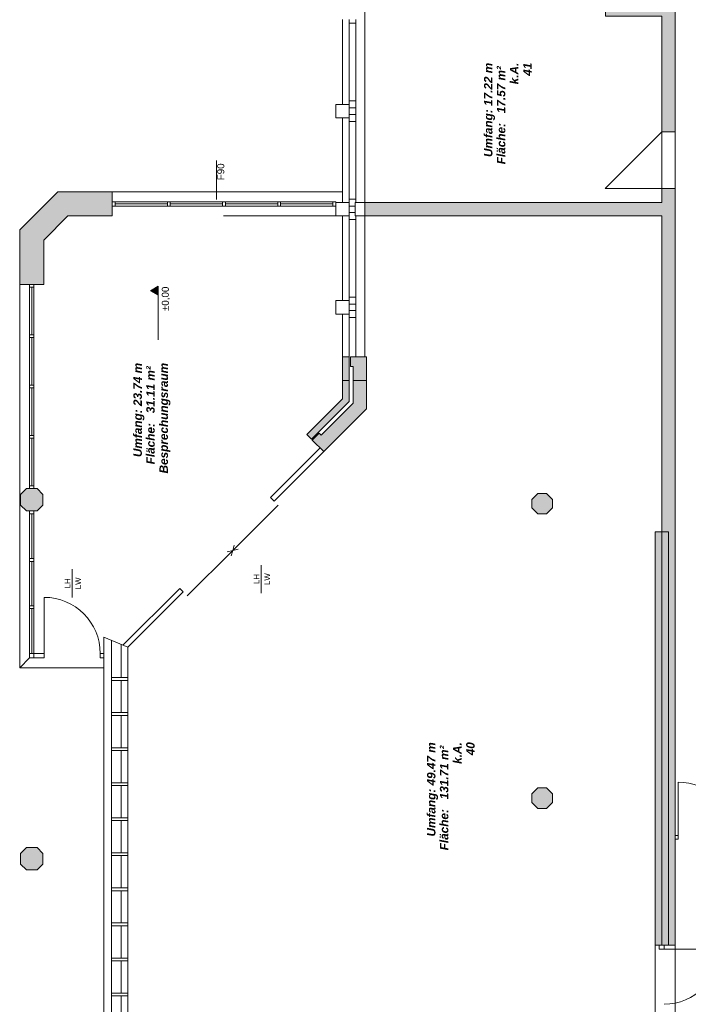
# Model space of a CAD drawing. Header units: metres. Extents: x -111 to 152, y -132 to 99.
# Tile 242 of 256: x -25 to -13, y 33 to 51. Entities that reach past the tile are written whole.
import ezdxf

# ---------------------------------------------------------------- set-up
doc = ezdxf.new("R2010")
doc.units = ezdxf.units.M
doc.linetypes.add('gestrichelt - 02', pattern=[4, 2, -2])
doc.layers.add('_EG - B (3D)', color=7, linetype='Continuous', lineweight=9)
doc.layers.add('COE_Bestand-allg.', color=7, linetype='Continuous', lineweight=9)
doc.styles.add('Arial', font='arial.ttf')
doc.styles.add('Arial (bold italic)', font='arialbi.ttf')

# ---------------------------------------------------------------- blocks, each defined once
blk = doc.blocks.new('Group-11')
at = {"layer": 'COE_Bestand-allg.', "linetype": 'Continuous', "lineweight": 0, "transparency": 33554687}
for color, points in [(252, [(-13.575, 48.863), (-13.575, 51.353), (-13.815, 51.353), (-13.815, 51.04), (-14.815, 51.04), (-14.815, 50.925), (-13.815, 50.925), (-13.815, 48.863)]), (252, [(-24.394, 47.363), (-23.603, 47.363), (-23.603, 47.793), (-24.573, 47.793), (-25.253, 47.113), (-25.253, 46.143), (-24.823, 46.143), (-24.823, 46.934)]), (252, [(-13.695, 34.363), (-13.575, 34.363), (-13.575, 47.853), (-13.815, 47.853), (-13.815, 47.603), (-19.103, 47.603), (-19.103, 47.363), (-13.815, 47.363), (-13.815, 41.733), (-13.695, 41.733)]), (7, [(-21.749, 47.659), (-21.749, 47.659), (-21.749, 47.659)]), (252, [(-22.786, 45.952), (-22.786, 46.109), (-22.922, 46.031)]), (252, [(-19.383, 44.43), (-19.383, 44.853), (-19.503, 44.853), (-19.503, 44.43)]), (252, [(-19.075, 44.43), (-19.075, 44.853), (-19.363, 44.853), (-19.363, 44.678), (-19.315, 44.678), (-19.315, 44.43)]), (252, [(-19.383, 44.053), (-19.383, 44.43), (-19.503, 44.43), (-19.503, 44.103), (-20.139, 43.466), (-20.054, 43.381)]), (252, [(-19.075, 43.925), (-19.075, 44.43), (-19.315, 44.43), (-19.315, 44.025), (-19.883, 43.457), (-19.916, 43.491), (-20.04, 43.367), (-19.837, 43.164)]), (252, [(-24.838, 42.396), (-24.944, 42.503), (-25.131, 42.503), (-25.238, 42.396), (-25.238, 42.209), (-25.131, 42.103), (-24.944, 42.103), (-24.838, 42.209)]), (252, [(-15.869, 42.05), (-15.763, 42.157), (-15.763, 42.308), (-15.869, 42.415), (-16.021, 42.415), (-16.128, 42.308), (-16.128, 42.157), (-16.021, 42.05)]), (252, [(-13.815, 34.363), (-13.815, 41.733), (-13.935, 41.733), (-13.935, 34.363)]), (252, [(-13.695, 34.363), (-13.695, 41.733), (-13.815, 41.733), (-13.815, 34.363)]), (252, [(-15.869, 36.8), (-15.763, 36.907), (-15.763, 37.058), (-15.869, 37.165), (-16.021, 37.165), (-16.128, 37.058), (-16.128, 36.907), (-16.021, 36.8)]), (252, [(-24.944, 35.703), (-24.838, 35.809), (-24.838, 35.996), (-24.944, 36.103), (-25.131, 36.103), (-25.238, 35.996), (-25.238, 35.809), (-25.131, 35.703)])]:
    blk.add_hatch(color=color, dxfattribs=at).paths.add_polyline_path(points)
at = {"layer": 'COE_Bestand-allg.', "color": 7, "linetype": 'Continuous', "lineweight": 9, "transparency": 33554687}
for p, q in [((-13.575, 51.353), (-13.575, 48.863)), ((-19.103, 51.103), (-19.103, 47.603)), ((-13.815, 50.925), (-13.815, 48.863)), ((-19.503, 49.353), (-19.503, 50.863)), ((-19.383, 50.863), (-19.383, 50.8)), ((-19.383, 49.415), (-19.383, 50.8)), ((-19.383, 50.8), (-19.263, 50.8)), ((-19.263, 50.863), (-19.263, 50.8)), ((-19.263, 49.415), (-19.263, 50.8)), ((-19.383, 49.353), (-19.383, 49.415)), ((-19.383, 49.415), (-19.263, 49.415)), ((-19.263, 49.29), (-19.263, 49.415)), ((-19.383, 49.29), (-19.263, 49.29)), ((-19.383, 49.175), (-19.263, 49.175)), ((-19.263, 49.29), (-19.263, 49.175)), ((-19.263, 49.175), (-19.263, 49.05)), ((-19.503, 49.113), (-19.503, 47.603)), ((-19.383, 49.113), (-19.383, 49.05)), ((-19.383, 49.05), (-19.383, 47.665)), ((-19.383, 49.05), (-19.263, 49.05)), ((-19.263, 49.05), (-19.263, 47.665)), ((-14.825, 47.853), (-13.815, 48.863)), ((-13.575, 48.863), (-13.815, 48.863)), ((-24.573, 47.793), (-25.253, 47.113)), ((-23.603, 47.793), (-24.573, 47.793)), ((-23.603, 47.793), (-23.603, 47.363)), ((-19.503, 47.793), (-23.603, 47.793)), ((-13.815, 47.853), (-14.825, 47.853)), ((-13.815, 47.853), (-13.815, 47.603)), ((-13.575, 47.853), (-13.815, 47.853)), ((-13.575, 47.853), (-13.575, 34.363)), ((-23.603, 47.618), (-19.623, 47.618)), ((-23.553, 47.618), (-23.553, 47.538)), ((-23.553, 47.578), (-22.62, 47.578)), ((-22.62, 47.618), (-22.62, 47.538)), ((-22.57, 47.618), (-22.57, 47.538)), ((-22.57, 47.578), (-21.638, 47.578)), ((-21.638, 47.618), (-21.638, 47.538)), ((-21.588, 47.618), (-21.588, 47.538)), ((-21.588, 47.578), (-20.655, 47.578)), ((-20.655, 47.618), (-20.655, 47.538)), ((-20.605, 47.618), (-20.605, 47.538)), ((-20.605, 47.578), (-19.673, 47.578)), ((-19.673, 47.618), (-19.673, 47.538)), ((-19.623, 47.618), (-19.623, 47.538)), ((-19.383, 47.603), (-19.383, 47.665)), ((-19.383, 47.665), (-19.263, 47.665)), ((-19.263, 47.603), (-19.263, 47.665)), ((-13.815, 47.603), (-19.103, 47.603)), ((-23.603, 47.538), (-19.623, 47.538)), ((-19.383, 47.54), (-19.275, 47.54)), ((-19.383, 47.425), (-19.275, 47.425)), ((-24.394, 47.363), (-24.823, 46.934)), ((-23.603, 47.363), (-24.394, 47.363)), ((-19.503, 45.853), (-19.503, 47.363)), ((-19.383, 47.363), (-19.383, 47.3)), ((-19.383, 45.915), (-19.383, 47.3)), ((-19.383, 47.3), (-19.263, 47.3)), ((-19.263, 47.363), (-19.263, 47.3)), ((-19.263, 45.915), (-19.263, 47.3)), ((-13.815, 47.363), (-19.103, 47.363)), ((-19.103, 44.853), (-19.103, 47.363)), ((-13.815, 47.363), (-13.815, 41.733)), ((-25.253, 47.113), (-25.253, 46.143)), ((-24.823, 46.934), (-24.823, 46.143)), ((-25.253, 46.143), (-24.823, 46.143)), ((-25.253, 46.143), (-25.253, 39.308)), ((-25.078, 46.143), (-25.078, 42.503)), ((-25.078, 46.093), (-24.998, 46.093)), ((-25.038, 46.093), (-25.038, 45.245)), ((-24.998, 46.143), (-24.998, 42.503)), ((-22.786, 45.952), (-22.786, 45.152)), ((-19.383, 45.853), (-19.383, 45.915)), ((-19.383, 45.915), (-19.263, 45.915)), ((-19.263, 45.79), (-19.263, 45.915)), ((-19.383, 45.79), (-19.263, 45.79)), ((-19.383, 45.675), (-19.263, 45.675)), ((-19.263, 45.675), (-19.263, 45.79)), ((-19.263, 45.675), (-19.263, 45.55)), ((-19.503, 45.613), (-19.503, 44.853)), ((-19.383, 45.613), (-19.383, 45.55)), ((-19.383, 45.55), (-19.383, 44.853)), ((-19.383, 45.55), (-19.263, 45.55)), ((-19.263, 45.55), (-19.263, 44.853)), ((-25.078, 45.245), (-24.998, 45.245)), ((-25.078, 45.195), (-24.998, 45.195)), ((-25.038, 45.195), (-25.038, 44.348)), ((-19.503, 44.853), (-19.503, 44.103)), ((-19.383, 44.853), (-19.503, 44.853)), ((-19.383, 44.853), (-19.383, 44.053)), ((-19.075, 44.853), (-19.363, 44.853)), ((-19.363, 44.853), (-19.363, 44.678)), ((-19.075, 44.853), (-19.075, 43.925)), ((-19.315, 44.678), (-19.363, 44.678)), ((-19.315, 44.678), (-19.315, 44.025)), ((-25.078, 44.348), (-24.998, 44.348)), ((-25.078, 44.298), (-24.998, 44.298)), ((-25.038, 44.298), (-25.038, 43.45)), ((-19.503, 44.103), (-20.139, 43.466)), ((-19.383, 44.053), (-20.054, 43.381)), ((-19.315, 44.025), (-19.883, 43.457)), ((-19.075, 43.925), (-19.837, 43.164)), ((-25.078, 43.45), (-24.998, 43.45)), ((-25.078, 43.4), (-24.998, 43.4)), ((-25.038, 43.4), (-25.038, 42.553)), ((-20.054, 43.381), (-20.139, 43.466)), ((-20.04, 43.367), (-20.042, 43.369)), ((-19.916, 43.491), (-20.04, 43.367)), ((-19.837, 43.164), (-20.04, 43.367)), ((-19.883, 43.457), (-19.916, 43.491)), ((-19.9, 43.227), (-20.784, 42.344)), ((-19.837, 43.164), (-20.72, 42.28)), ((-24.998, 42.553), (-25.078, 42.553)), ((-20.784, 42.344), (-20.72, 42.28)), ((-20.65, 42.209), (-21.459, 41.4)), ((-25.078, 39.563), (-25.078, 42.103)), ((-24.998, 42.053), (-25.078, 42.053)), ((-25.038, 41.253), (-25.038, 42.053)), ((-24.998, 39.563), (-24.998, 42.103)), ((-13.935, 41.733), (-13.935, 34.363)), ((-13.935, 41.733), (-13.815, 41.733)), ((-13.815, 41.733), (-13.815, 34.363)), ((-13.815, 41.733), (-13.695, 41.733)), ((-13.695, 41.733), (-13.695, 34.363)), ((-21.434, 41.496), (-21.459, 41.4)), ((-21.459, 41.4), (-22.269, 40.59)), ((-21.556, 41.374), (-21.459, 41.4)), ((-21.485, 41.303), (-21.459, 41.4)), ((-21.363, 41.425), (-21.459, 41.4)), ((-25.078, 41.253), (-24.998, 41.253)), ((-25.078, 41.203), (-24.998, 41.203)), ((-25.038, 40.413), (-25.038, 41.203)), ((-20.949, 40.639), (-20.949, 41.139)), ((-24.318, 40.563), (-24.318, 41.063)), ((-24.818, 39.563), (-24.818, 40.563)), ((-22.403, 40.724), (-23.415, 39.713)), ((-22.34, 40.661), (-23.325, 39.675)), ((-22.403, 40.724), (-22.34, 40.661)), ((-25.078, 40.413), (-24.998, 40.413)), ((-25.078, 40.363), (-24.998, 40.363)), ((-25.038, 39.563), (-25.038, 40.363)), ((-23.753, 39.853), (-23.753, 29.921)), ((-23.753, 39.853), (-23.325, 39.675)), ((-23.615, 39.796), (-23.615, 32.783)), ((-23.445, 39.725), (-23.445, 39.133)), ((-23.325, 39.675), (-23.325, 32.783)), ((-25.078, 39.483), (-25.078, 39.563)), ((-24.998, 39.563), (-25.078, 39.563)), ((-24.998, 39.563), (-24.998, 39.483)), ((-24.818, 39.563), (-24.998, 39.563)), ((-24.818, 39.483), (-24.818, 39.563)), ((-23.753, 39.563), (-23.818, 39.563)), ((-23.818, 39.483), (-23.818, 39.563)), ((-25.078, 39.483), (-25.253, 39.308)), ((-24.998, 39.483), (-25.078, 39.483)), ((-24.818, 39.483), (-24.998, 39.483)), ((-23.753, 39.483), (-23.818, 39.483)), ((-23.753, 39.308), (-25.253, 39.308)), ((-23.615, 39.133), (-23.325, 39.133)), ((-23.615, 39.083), (-23.325, 39.083)), ((-23.445, 39.083), (-23.445, 38.508)), ((-23.615, 38.508), (-23.325, 38.508)), ((-23.615, 38.458), (-23.325, 38.458)), ((-23.445, 38.458), (-23.445, 37.883)), ((-23.615, 37.883), (-23.325, 37.883)), ((-23.615, 37.833), (-23.325, 37.833)), ((-23.445, 37.833), (-23.445, 37.258)), ((-23.615, 37.258), (-23.325, 37.258)), ((-13.525, 36.315), (-13.525, 37.27)), ((-23.615, 37.208), (-23.325, 37.208)), ((-23.445, 37.208), (-23.445, 36.633)), ((-23.615, 36.633), (-23.325, 36.633)), ((-23.615, 36.583), (-23.325, 36.583)), ((-23.445, 36.583), (-23.445, 36.008)), ((-13.525, 36.315), (-13.575, 36.315)), ((-13.525, 36.25), (-13.575, 36.25)), ((-13.525, 36.315), (-13.525, 36.25)), ((-23.615, 36.008), (-23.325, 36.008)), ((-23.615, 35.958), (-23.325, 35.958)), ((-23.445, 35.958), (-23.445, 35.383)), ((-23.615, 35.383), (-23.325, 35.383)), ((-23.615, 35.333), (-23.325, 35.333)), ((-23.445, 35.333), (-23.445, 34.758)), ((-23.615, 34.758), (-23.325, 34.758)), ((-23.615, 34.708), (-23.325, 34.708)), ((-23.445, 34.708), (-23.445, 34.133)), ((-13.695, 34.363), (-13.935, 34.363)), ((-13.86, 34.293), (-13.86, 34.363)), ((-13.775, 34.293), (-13.86, 34.293)), ((-13.775, 34.293), (-13.775, 34.363)), ((-13.775, 34.293), (-12.79, 34.293)), ((-13.575, 34.363), (-13.695, 34.363)), ((-23.615, 34.133), (-23.325, 34.133)), ((-23.615, 34.083), (-23.325, 34.083)), ((-23.445, 34.083), (-23.445, 33.508)), ((-23.615, 33.508), (-23.325, 33.508)), ((-23.615, 33.458), (-23.325, 33.458)), ((-23.445, 33.458), (-23.445, 32.958))]:
    blk.add_line(p, q, dxfattribs=at)
at = {"layer": 'COE_Bestand-allg.', "color": 7, "linetype": 'gestrichelt - 02', "lineweight": 9, "transparency": 33554687}
for p, q in [((-13.815, 48.863), (-13.815, 47.853)), ((-13.575, 48.863), (-13.575, 47.853)), ((-19.623, 47.363), (-23.603, 47.363)), ((-13.935, 34.363), (-13.935, 32.103)), ((-13.575, 34.363), (-13.575, 32.103))]:
    blk.add_line(p, q, dxfattribs=at)
at = {"layer": 'COE_Bestand-allg.', "color": 7, "linetype": 'Continuous', "lineweight": 9, "transparency": 33554687, "flags": 128}
for points in [[(-13.575, 48.863), (-13.575, 51.353), (-13.815, 51.353), (-13.815, 51.04), (-14.815, 51.04), (-14.815, 50.925), (-13.815, 50.925), (-13.815, 48.863)], [(-19.383, 49.113), (-19.383, 49.353), (-19.623, 49.353), (-19.623, 49.113)], [(-24.394, 47.363), (-23.603, 47.363), (-23.603, 47.793), (-24.573, 47.793), (-25.253, 47.113), (-25.253, 46.143), (-24.823, 46.143), (-24.823, 46.934)], [(-13.695, 34.363), (-13.575, 34.363), (-13.575, 47.853), (-13.815, 47.853), (-13.815, 47.603), (-19.103, 47.603), (-19.103, 47.363), (-13.815, 47.363), (-13.815, 41.733), (-13.695, 41.733)], [(-19.383, 47.363), (-19.383, 47.603), (-19.623, 47.603), (-19.623, 47.363)], [(-19.103, 47.363), (-19.103, 47.603), (-19.275, 47.603), (-19.275, 47.363)], [(-22.786, 45.952), (-22.786, 46.109), (-22.922, 46.031)], [(-22.786, 45.952), (-22.786, 46.109), (-22.922, 46.031)], [(-19.383, 45.853), (-19.383, 45.613), (-19.623, 45.613), (-19.623, 45.853)], [(-19.383, 44.43), (-19.383, 44.853), (-19.503, 44.853), (-19.503, 44.43)], [(-19.075, 44.43), (-19.075, 44.853), (-19.363, 44.853), (-19.363, 44.678), (-19.315, 44.678), (-19.315, 44.43)], [(-19.383, 44.053), (-19.383, 44.43), (-19.503, 44.43), (-19.503, 44.103), (-20.139, 43.466), (-20.054, 43.381)], [(-19.075, 43.925), (-19.075, 44.43), (-19.315, 44.43), (-19.315, 44.025), (-19.883, 43.457), (-19.916, 43.491), (-20.04, 43.367), (-19.837, 43.164)], [(-24.838, 42.396), (-24.944, 42.503), (-25.131, 42.503), (-25.238, 42.396), (-25.238, 42.209), (-25.131, 42.103), (-24.944, 42.103), (-24.838, 42.209)], [(-15.869, 42.05), (-15.763, 42.157), (-15.763, 42.308), (-15.869, 42.415), (-16.021, 42.415), (-16.128, 42.308), (-16.128, 42.157), (-16.021, 42.05)], [(-15.763, 42.308), (-15.869, 42.415), (-16.021, 42.415), (-16.128, 42.308), (-16.128, 42.157), (-16.021, 42.05), (-15.869, 42.05), (-15.763, 42.157)], [(-13.815, 34.363), (-13.815, 41.733), (-13.935, 41.733), (-13.935, 34.363)], [(-13.695, 34.363), (-13.695, 41.733), (-13.815, 41.733), (-13.815, 34.363)], [(-15.869, 36.8), (-15.763, 36.907), (-15.763, 37.058), (-15.869, 37.165), (-16.021, 37.165), (-16.128, 37.058), (-16.128, 36.907), (-16.021, 36.8)], [(-15.763, 37.058), (-15.869, 37.165), (-16.021, 37.165), (-16.128, 37.058), (-16.128, 36.907), (-16.021, 36.8), (-15.869, 36.8), (-15.763, 36.907)], [(-24.944, 35.703), (-24.838, 35.809), (-24.838, 35.996), (-24.944, 36.103), (-25.131, 36.103), (-25.238, 35.996), (-25.238, 35.809), (-25.131, 35.703)], [(-24.838, 35.996), (-24.944, 36.103), (-25.131, 36.103), (-25.238, 35.996), (-25.238, 35.809), (-25.131, 35.703), (-24.944, 35.703), (-24.838, 35.809)]]:
    blk.add_lwpolyline(points, close=True, dxfattribs=at)
blk.add_lwpolyline([(-21.749, 47.659), (-21.749, 48.352)], dxfattribs=at)
at = {"layer": 'COE_Bestand-allg.', "color": 7, "linetype": 'Continuous', "lineweight": 15, "transparency": 33554687, "flags": 128}
blk.add_lwpolyline([(-21.749, 47.659), (-21.749, 47.659), (-21.749, 47.659)], close=True, dxfattribs=at)
at = {"layer": 'COE_Bestand-allg.', "color": 7, "linetype": 'Continuous', "lineweight": 9, "transparency": 33554687}
for centre, radius, start, end in [((-24.818, 39.563), 1, 0, 90), ((-13.525, 36.315), 0.955, 0, 90), ((-13.775, 34.293), 0.985, 270, 0)]:
    blk.add_arc(centre, radius, start, end, dxfattribs=at)
at = {"layer": 'COE_Bestand-allg.', "color": 7, "transparency": 33554687, "rotation": 90}
for s, insert, char_height, attachment_point, line_spacing_factor, style in [('k.A.', (-16.518, 49.71), 0.1503, 1, 0.25, 'Arial (bold italic)'), ('41', (-16.284, 49.862), 0.1503, 1, 0.25, 'Arial (bold italic)'), ('Umfang: 17.22 m', (-16.982, 48.414), 0.15027, 1, 0.25, 'Arial (bold italic)'), ('Fläche:   17.57 m² ', (-16.753, 48.285), 0.15027, 1, 0.25, 'Arial (bold italic)'), ('F90', (-21.734, 47.999), 0.1252, 1, 1.002187, 'Arial'), ('±0,00', (-22.722, 45.667), 0.1252, 1, 1.002187, 'Arial'), ('Umfang: 23.74 m', (-23.227, 43.064), 0.15027, 1, 0.25, 'Arial (bold italic)'), ('Besprechungsraum', (-22.763, 42.772), 0.15027, 1, 0.25, 'Arial (bold italic)'), ('Fläche:   31.11 m² ', (-22.998, 42.935), 0.15027, 1, 0.25, 'Arial (bold italic)'), ('LW', (-24.161, 40.813), 0.1002, 8, 0.25, 'Arial'), ('LH', (-21.083, 40.889), 0.1002, 2, 0.25, 'Arial'), ('LW', (-20.792, 40.889), 0.1002, 8, 0.25, 'Arial'), ('LH', (-24.452, 40.813), 0.1002, 2, 0.25, 'Arial'), ('k.A.', (-17.533, 37.595), 0.1503, 1, 0.25, 'Arial (bold italic)'), ('40', (-17.299, 37.747), 0.1503, 1, 0.25, 'Arial (bold italic)'), ('Umfang: 49.47 m', (-17.997, 36.299), 0.15027, 1, 0.25, 'Arial (bold italic)'), ('Fläche:   131.71 m² ', (-17.768, 36.053), 0.15027, 1, 0.25, 'Arial (bold italic)')]:
    blk.add_mtext(s, dxfattribs=dict(at, insert=insert, char_height=char_height, attachment_point=attachment_point, line_spacing_factor=line_spacing_factor, style=style))
blk = doc.blocks.new('EG - B (3D)')
at = {"layer": 'COE_Bestand-allg.', "color": 7, "transparency": 33554687}
blk.add_blockref('Group-11', (0, 0), dxfattribs=at)

msp = doc.modelspace()

# ---------------------------------------------------------------- block references
at = {"layer": '_EG - B (3D)'}
msp.add_blockref('EG - B (3D)', (0, 0), dxfattribs=at)

doc.saveas('drawing.dxf')
